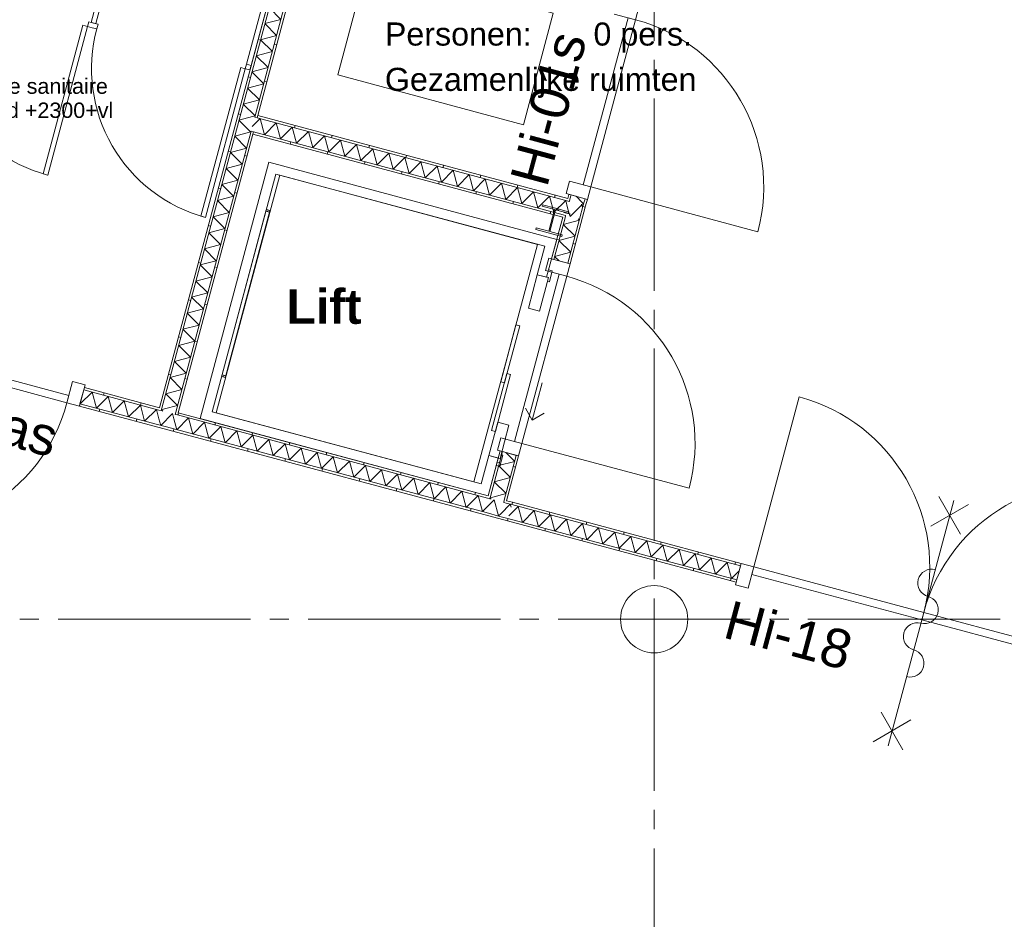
# Model space of a CAD drawing. Header units: millimetres. Extents: x 10 to 584, y 10 to 831.
# Tile 21 of 79: x 261 to 312, y 352 to 398. Entities that reach past the tile are written whole.
import ezdxf
from ezdxf.xclip import XClip

# ---------------------------------------------------------------- set-up
doc = ezdxf.new("R2010")
doc.units = ezdxf.units.MM
doc.header["$MEASUREMENT"] = 0
doc.header["$XCLIPFRAME"] = 0
doc.linetypes.add('B0204', pattern=[13, 10, -1, 1, -1])
doc.linetypes.add('B0702', pattern=[1.1737, 0.7812, -0.3925])
for name, color, linetype in [('22 NC Binnenwanden', 7, 'Continuous'), ('22 NC Binnenwanden Deuren', 7, 'Continuous'), ('22 NC Binnenwanden Deurlabels', 7, 'Continuous'), ('22 NC Binnenwanden Doorsnede-arcering', 7, 'Continuous'), ('22 NC Binnenwanden Laagscheidingslijnen', 7, 'Continuous'), ('23 Vloeren', 7, 'Continuous'), ('28 Draagconstructies', 7, 'Continuous'), ('28 Draagconstructies Doorsnede-arcering', 7, 'Continuous'), ('73 Keuken', 7, 'Continuous'), ('74 Sanitair', 7, 'Continuous'), ('A Stramien', 7, 'Continuous'), ('Info Algemeen', 7, 'Continuous'), ('Z Ruimtefuncties', 7, 'Continuous')]:
    doc.layers.add(name, color=color, linetype=linetype)
doc.styles.add('GENERATED_STYLE_1', font='txt')
doc.styles.add('GENERATED_STYLE_2', font='txt')
pattern_1 = [(75, (78, 259.1879), (-1.931852, 0.517638), [])]
pattern_2 = [(165, (78, 259.1879), (0.517638, 1.931852), [])]
pattern_3 = [(255, (78, 259.1879), (-1.931852, 0.517638), [])]
pattern_4 = [(165, (78, 259.1879), (0.517638, 1.931852), [])]
pattern_5 = [(165, (78, 259.1879), (0.517638, 1.931852), [])]
pattern_6 = [(255, (78, 259.1879), (-1.931852, 0.517638), [])]

# ---------------------------------------------------------------- blocks, each defined once
blk = doc.blocks.new('*X311')
at = {"layer": '22 NC Binnenwanden Doorsnede-arcering', "color": 7, "linetype": 'Continuous', "lineweight": 0}
for p, q in [((264.15, 378.385), (264.762, 378.998)), ((264.986, 378.161), (264.762, 378.998)), ((264.986, 378.161), (265.599, 378.773)), ((265.823, 377.937), (265.599, 378.773)), ((265.823, 377.937), (266.435, 378.549)), ((266.659, 377.713), (266.435, 378.549)), ((264.15, 378.385), (264.141, 378.418)), ((266.659, 377.713), (267.272, 378.325)), ((267.496, 377.489), (267.272, 378.325)), ((267.496, 377.489), (268.108, 378.101)), ((268.242, 377.602), (268.108, 378.101))]:
    blk.add_line(p, q, dxfattribs=at)
blk = doc.blocks.new('*X312')
at = {"layer": '22 NC Binnenwanden Doorsnede-arcering', "color": 7, "linetype": 'Continuous', "lineweight": 0}
for p, q in [((268.332, 377.264), (268.242, 377.602)), ((268.332, 377.264), (268.945, 377.877)), ((269.018, 377.602), (268.945, 377.877))]:
    blk.add_line(p, q, dxfattribs=at)
blk = doc.blocks.new('*X313')
at = {"layer": '22 NC Binnenwanden Doorsnede-arcering', "color": 7, "linetype": 'Continuous', "lineweight": 0}
for p, q in [((269.169, 377.04), (269.018, 377.602)), ((269.169, 377.04), (269.781, 377.653)), ((270.005, 376.816), (269.781, 377.653)), ((270.005, 376.816), (270.618, 377.429)), ((270.842, 376.592), (270.618, 377.429)), ((270.842, 376.592), (271.454, 377.204)), ((271.678, 376.368), (271.454, 377.204)), ((271.678, 376.368), (272.291, 376.98)), ((272.515, 376.144), (272.291, 376.98)), ((272.515, 376.144), (273.127, 376.756)), ((273.351, 375.92), (273.127, 376.756)), ((273.351, 375.92), (273.964, 376.532)), ((274.188, 375.695), (273.964, 376.532)), ((274.188, 375.695), (274.8, 376.308)), ((275.024, 375.471), (274.8, 376.308)), ((275.024, 375.471), (275.637, 376.084)), ((275.861, 375.247), (275.637, 376.084)), ((275.861, 375.247), (276.473, 375.86)), ((276.698, 375.023), (276.473, 375.86)), ((276.698, 375.023), (277.31, 375.635)), ((277.534, 374.799), (277.31, 375.635)), ((277.534, 374.799), (278.146, 375.411)), ((278.371, 374.575), (278.146, 375.411)), ((278.371, 374.575), (278.983, 375.187)), ((279.207, 374.351), (278.983, 375.187)), ((279.207, 374.351), (279.819, 374.963)), ((280.044, 374.126), (279.819, 374.963)), ((280.044, 374.126), (280.656, 374.739)), ((280.88, 373.902), (280.656, 374.739)), ((280.88, 373.902), (281.492, 374.515)), ((281.717, 373.678), (281.492, 374.515)), ((281.717, 373.678), (282.329, 374.291)), ((282.553, 373.454), (282.329, 374.291)), ((282.553, 373.454), (283.166, 374.066)), ((283.39, 373.23), (283.166, 374.066)), ((283.39, 373.23), (284.002, 373.842)), ((284.226, 373.006), (284.002, 373.842)), ((284.226, 373.006), (284.839, 373.618)), ((285.063, 372.782), (284.839, 373.618)), ((285.063, 372.782), (285.343, 373.062))]:
    blk.add_line(p, q, dxfattribs=at)
blk = doc.blocks.new('*X314')
at = {"layer": '22 NC Binnenwanden Doorsnede-arcering', "color": 7, "linetype": 'Continuous', "lineweight": 0}
for p, q in [((285.343, 373.062), (285.675, 373.394)), ((285.899, 372.557), (285.675, 373.394)), ((285.899, 372.557), (286.015, 372.673))]:
    blk.add_line(p, q, dxfattribs=at)
blk = doc.blocks.new('*X315')
at = {"layer": '22 NC Binnenwanden Doorsnede-arcering', "color": 7, "linetype": 'Continuous', "lineweight": 0}
for p in [(286.015, 372.673), (286.553, 373.014)]:
    blk.add_line(p, (286.512, 373.17), dxfattribs=at)
blk = doc.blocks.new('*X317')
at = {"layer": '22 NC Binnenwanden Doorsnede-arcering', "color": 7, "linetype": 'Continuous', "lineweight": 0}
for p in [(268.521, 378.12), (268.436, 378.013)]:
    blk.add_line(p, (268.37, 378.079), dxfattribs=at)
blk = doc.blocks.new('*X318')
at = {"layer": '22 NC Binnenwanden Doorsnede-arcering', "color": 7, "linetype": 'Continuous', "lineweight": 0}
for p, q in [((273.017, 392.524), (272.18, 392.3)), ((273.017, 392.524), (272.95, 392.591)), ((272.793, 391.688), (272.18, 392.3)), ((272.793, 391.688), (271.956, 391.464)), ((272.569, 390.851), (271.956, 391.464)), ((272.569, 390.851), (271.732, 390.627)), ((272.344, 390.015), (271.732, 390.627)), ((272.344, 390.015), (271.508, 389.791)), ((272.12, 389.178), (271.508, 389.791)), ((272.12, 389.178), (271.284, 388.954)), ((271.896, 388.342), (271.284, 388.954)), ((271.896, 388.342), (271.06, 388.118)), ((271.672, 387.505), (271.06, 388.118)), ((271.672, 387.505), (270.835, 387.281)), ((271.448, 386.669), (270.835, 387.281)), ((271.448, 386.669), (270.611, 386.445)), ((271.224, 385.832), (270.611, 386.445)), ((271.224, 385.832), (270.387, 385.608)), ((271, 384.996), (270.387, 385.608)), ((271, 384.996), (270.163, 384.772)), ((270.775, 384.159), (270.163, 384.772)), ((270.775, 384.159), (269.939, 383.935)), ((270.551, 383.323), (269.939, 383.935)), ((270.551, 383.323), (269.715, 383.099)), ((270.327, 382.486), (269.715, 383.099)), ((270.327, 382.486), (269.491, 382.262)), ((270.103, 381.65), (269.491, 382.262)), ((270.103, 381.65), (269.266, 381.426)), ((269.879, 380.813), (269.266, 381.426)), ((269.879, 380.813), (269.042, 380.589)), ((269.655, 379.977), (269.042, 380.589)), ((269.655, 379.977), (268.818, 379.753)), ((269.43, 379.14), (268.818, 379.753)), ((269.43, 379.14), (268.594, 378.916)), ((269.206, 378.304), (268.594, 378.916)), ((269.206, 378.304), (268.521, 378.12))]:
    blk.add_line(p, q, dxfattribs=at)
blk = doc.blocks.new('*X319')
at = {"layer": '22 NC Binnenwanden Doorsnede-arcering', "color": 7, "linetype": 'Continuous', "lineweight": 0}
for p in [(273.108, 393.325), (272.95, 392.591)]:
    blk.add_line(p, (272.404, 393.137), dxfattribs=at)
blk = doc.blocks.new('*X320')
at = {"layer": '22 NC Binnenwanden Doorsnede-arcering', "color": 7, "linetype": 'Continuous', "lineweight": 0}
for p, q in [((277.214, 409.955), (276.887, 409.867)), ((277.5, 409.255), (276.887, 409.867)), ((277.5, 409.255), (276.663, 409.031)), ((277.276, 408.418), (276.663, 409.031)), ((277.276, 408.418), (276.439, 408.194)), ((277.051, 407.582), (276.439, 408.194)), ((277.051, 407.582), (276.215, 407.358)), ((276.827, 406.745), (276.215, 407.358)), ((276.827, 406.745), (275.991, 406.521)), ((276.603, 405.909), (275.991, 406.521)), ((276.603, 405.909), (275.767, 405.685)), ((276.379, 405.072), (275.767, 405.685)), ((276.379, 405.072), (275.542, 404.848)), ((276.155, 404.236), (275.542, 404.848)), ((276.155, 404.236), (275.318, 404.012)), ((275.931, 403.399), (275.318, 404.012)), ((275.931, 403.399), (275.094, 403.175)), ((275.707, 402.563), (275.094, 403.175)), ((275.707, 402.563), (274.87, 402.338)), ((275.482, 401.726), (274.87, 402.338)), ((275.482, 401.726), (274.646, 401.502)), ((275.258, 400.89), (274.646, 401.502)), ((275.258, 400.89), (274.422, 400.665)), ((275.034, 400.053), (274.422, 400.665)), ((275.034, 400.053), (274.198, 399.829)), ((274.81, 399.217), (274.198, 399.829)), ((274.81, 399.217), (273.973, 398.992)), ((274.586, 398.38), (273.973, 398.992)), ((274.586, 398.38), (273.749, 398.156)), ((274.362, 397.544), (273.749, 398.156)), ((274.362, 397.544), (273.525, 397.319)), ((274.138, 396.707), (273.525, 397.319)), ((274.138, 396.707), (273.301, 396.483)), ((273.913, 395.87), (273.301, 396.483)), ((273.913, 395.87), (273.077, 395.646)), ((273.689, 395.034), (273.077, 395.646)), ((273.689, 395.034), (272.853, 394.81)), ((273.465, 394.197), (272.853, 394.81)), ((273.465, 394.197), (272.629, 393.973)), ((273.241, 393.361), (272.629, 393.973)), ((273.241, 393.361), (273.108, 393.325))]:
    blk.add_line(p, q, dxfattribs=at)
blk = doc.blocks.new('*X329')
at = {"layer": '22 NC Binnenwanden Doorsnede-arcering', "color": 7, "linetype": 'Continuous', "lineweight": 0}
for p, q in [((289.577, 388.29), (289.622, 388.124)), ((290.076, 388.578), (289.622, 388.124)), ((290.25, 388.679), (290.277, 388.578))]:
    blk.add_line(p, q, dxfattribs=at)
blk = doc.blocks.new('*X330')
at = {"layer": '22 NC Binnenwanden Doorsnede-arcering', "color": 7, "linetype": 'Continuous', "lineweight": 0}
blk.add_line((273.27, 392.985), (273.093, 392.808), dxfattribs=at)
blk = doc.blocks.new('*X331')
at = {"layer": '22 NC Binnenwanden Doorsnede-arcering', "color": 7, "linetype": 'Continuous', "lineweight": 0}
for p, q in [((290.234, 388.736), (290.076, 388.578)), ((290.234, 388.736), (290.25, 388.679)), ((289.5, 388.578), (289.577, 388.29))]:
    blk.add_line(p, q, dxfattribs=at)
blk = doc.blocks.new('*X332')
at = {"layer": '22 NC Binnenwanden Doorsnede-arcering', "color": 7, "linetype": 'Continuous', "lineweight": 0}
for p, q in [((273.504, 393.219), (273.27, 392.985)), ((273.504, 393.219), (273.728, 392.383)), ((274.341, 392.995), (273.728, 392.383)), ((274.341, 392.995), (274.565, 392.159)), ((275.177, 392.771), (274.565, 392.159)), ((275.177, 392.771), (275.401, 391.935)), ((276.014, 392.547), (275.401, 391.935)), ((276.014, 392.547), (276.238, 391.71)), ((276.85, 392.323), (276.238, 391.71)), ((276.85, 392.323), (277.074, 391.486)), ((277.687, 392.099), (277.074, 391.486)), ((277.687, 392.099), (277.911, 391.262)), ((278.523, 391.875), (277.911, 391.262)), ((278.523, 391.875), (278.747, 391.038)), ((279.36, 391.65), (278.747, 391.038)), ((279.36, 391.65), (279.584, 390.814)), ((280.196, 391.426), (279.584, 390.814)), ((280.196, 391.426), (280.42, 390.59)), ((281.033, 391.202), (280.42, 390.59)), ((281.033, 391.202), (281.257, 390.366)), ((281.869, 390.978), (281.257, 390.366)), ((281.869, 390.978), (282.093, 390.141)), ((282.706, 390.754), (282.093, 390.141)), ((282.706, 390.754), (282.93, 389.917)), ((283.542, 390.53), (282.93, 389.917)), ((283.542, 390.53), (283.766, 389.693)), ((284.379, 390.305), (283.766, 389.693)), ((284.379, 390.305), (284.603, 389.469)), ((285.215, 390.081), (284.603, 389.469)), ((285.215, 390.081), (285.439, 389.245)), ((286.052, 389.857), (285.439, 389.245)), ((286.052, 389.857), (286.276, 389.021)), ((286.888, 389.633), (286.276, 389.021)), ((286.888, 389.633), (287.112, 388.797)), ((287.725, 389.409), (287.112, 388.797)), ((287.725, 389.409), (287.949, 388.572)), ((288.561, 389.185), (287.949, 388.572)), ((288.561, 389.185), (288.785, 388.348)), ((289.398, 388.961), (288.785, 388.348)), ((289.398, 388.961), (289.5, 388.578))]:
    blk.add_line(p, q, dxfattribs=at)
blk = doc.blocks.new('*X337')
at = {"layer": '22 NC Binnenwanden Doorsnede-arcering', "color": 7, "linetype": 'Continuous', "lineweight": 0}
for p in [(285.611, 373.541), (285.527, 373.434)]:
    blk.add_line(p, (285.46, 373.5), dxfattribs=at)
blk = doc.blocks.new('*X338')
at = {"layer": '22 NC Binnenwanden Doorsnede-arcering', "color": 7, "linetype": 'Continuous', "lineweight": 0}
for p, q in [((286.745, 375.397), (286.287, 375.856)), ((286.745, 375.397), (285.908, 375.173)), ((286.521, 374.561), (285.908, 375.173)), ((286.521, 374.561), (285.684, 374.337)), ((286.297, 373.724), (285.684, 374.337)), ((286.297, 373.724), (285.611, 373.541))]:
    blk.add_line(p, q, dxfattribs=at)
blk = doc.blocks.new('*X339')
at = {"layer": '22 NC Binnenwanden Doorsnede-arcering', "color": 7, "linetype": 'Continuous', "lineweight": 0}
for p, q in [((290.107, 387.945), (289.271, 387.721)), ((289.883, 387.109), (289.271, 387.721)), ((290.107, 387.945), (290.04, 388.012)), ((289.883, 387.109), (289.046, 386.884)), ((289.659, 386.272), (289.046, 386.884)), ((289.659, 386.272), (288.822, 386.048)), ((289.05, 385.82), (288.822, 386.048))]:
    blk.add_line(p, q, dxfattribs=at)
blk = doc.blocks.new('*X349')
at = {"layer": '22 NC Binnenwanden Doorsnede-arcering', "color": 7, "linetype": 'Continuous', "lineweight": 0}
for q in [(290.199, 388.746), (290.252, 388.861)]:
    blk.add_line((290.331, 388.782), q, dxfattribs=at)
blk = doc.blocks.new('*X350')
at = {"layer": '22 NC Binnenwanden Doorsnede-arcering', "color": 7, "linetype": 'Continuous', "lineweight": 0}
blk.add_line((290.252, 388.861), (289.934, 389.179), dxfattribs=at)
blk = doc.blocks.new('*X401')
at = {"layer": '22 NC Binnenwanden Doorsnede-arcering', "color": 7, "linetype": 'Continuous', "lineweight": 0}
for p, q in [((286.93, 373.058), (286.432, 372.56)), ((286.93, 373.058), (287.154, 372.221)), ((287.766, 372.834), (287.154, 372.221)), ((287.766, 372.834), (287.99, 371.997)), ((288.603, 372.609), (287.99, 371.997)), ((288.603, 372.609), (288.827, 371.773)), ((289.439, 372.385), (288.827, 371.773)), ((289.439, 372.385), (289.664, 371.549)), ((290.276, 372.161), (289.664, 371.549)), ((290.276, 372.161), (290.5, 371.325)), ((291.112, 371.937), (290.5, 371.325)), ((291.112, 371.937), (291.337, 371.101)), ((291.949, 371.713), (291.337, 371.101)), ((291.949, 371.713), (292.173, 370.876)), ((292.785, 371.489), (292.173, 370.876)), ((292.785, 371.489), (293.01, 370.652)), ((293.622, 371.265), (293.01, 370.652)), ((293.622, 371.265), (293.846, 370.428)), ((294.458, 371.04), (293.846, 370.428)), ((294.458, 371.04), (294.683, 370.204)), ((295.295, 370.816), (294.683, 370.204)), ((295.295, 370.816), (295.519, 369.98)), ((296.132, 370.592), (295.519, 369.98)), ((296.132, 370.592), (296.356, 369.756)), ((296.968, 370.368), (296.356, 369.756)), ((296.968, 370.368), (297.192, 369.532)), ((297.805, 370.144), (297.192, 369.532)), ((297.805, 370.144), (298.029, 369.307)), ((298.429, 369.708), (298.029, 369.307))]:
    blk.add_line(p, q, dxfattribs=at)
blk = doc.blocks.new('Drawing_2_2', base_point=(78, 259.188))
at = {"layer": '22 NC Binnenwanden Doorsnede-arcering', "linetype": 'Continuous', "lineweight": 0, "true_color": 0x000000}
h = blk.add_hatch(dxfattribs=at)
h.set_pattern_fill('930_Lijnen_vert_200_0002', color=18, style=0, pattern_type=2)
h.set_pattern_definition(pattern_2)
h.paths.add_polyline_path([(268.39, 378.155), (276.931, 410.03), (276.81, 410.063), (268.269, 378.187)])
h = blk.add_hatch(dxfattribs=at)
h.set_pattern_fill('930_Lijnen_vert_200_0002', color=18, style=0, pattern_type=2)
h.set_pattern_definition(pattern_2)
h.paths.add_polyline_path([(273.376, 393.383), (277.776, 409.804), (277.655, 409.836), (273.256, 393.415)])
h = blk.add_hatch(dxfattribs=at)
h.set_pattern_fill('930_Lijnen_vert_200_0002', color=18, style=0, pattern_type=2)
h.set_pattern_definition(pattern_2)
h.paths.add_polyline_path([(273.256, 393.415), (273.223, 393.295), (273.344, 393.262), (273.376, 393.383)])
h = blk.add_hatch(dxfattribs=at)
h.set_pattern_fill('930_Lijnen_vert_200_0002', color=18, style=0, pattern_type=2)
h.set_pattern_definition(pattern_3)
h.paths.add_polyline_path([(289.501, 389.062), (273.376, 393.383), (273.344, 393.262), (289.468, 388.942)])
h = blk.add_hatch(dxfattribs=at)
h.set_pattern_fill('930_Lijnen_vert_200_0002', color=18, style=0, pattern_type=2)
h.set_pattern_definition(pattern_2)
h.paths.add_polyline_path([(272.997, 392.449), (269.114, 377.961), (269.235, 377.928), (273.117, 392.417)])
h = blk.add_hatch(dxfattribs=at)
h.set_pattern_fill('930_Lijnen_vert_200_0002', color=18, style=0, pattern_type=2)
h.set_pattern_definition(pattern_2)
h.paths.add_polyline_path([(273.029, 392.57), (272.997, 392.449), (273.117, 392.417), (273.15, 392.538)])
h = blk.add_hatch(dxfattribs=at)
h.set_pattern_fill('930_Lijnen_vert_200_0002', color=18, style=0, pattern_type=2)
h.set_pattern_definition(pattern_3)
h.paths.add_polyline_path([(273.15, 392.538), (273.117, 392.417), (289.242, 388.097), (289.274, 388.217)])
h = blk.add_hatch(dxfattribs=at)
h.set_pattern_fill('930_Lijnen_vert_200_0002', color=18, style=0, pattern_type=2)
h.set_pattern_definition(pattern_5)
h.paths.add_polyline_path([(289.559, 389.28), (289.501, 389.062), (289.621, 389.03), (289.68, 389.247)])
h = blk.add_hatch(dxfattribs=at)
h.set_pattern_fill('930_Lijnen_vert_200_0002', color=18, style=0, pattern_type=2)
h.set_pattern_definition(pattern_3)
h.paths.add_polyline_path([(289.468, 388.942), (289.589, 388.909), (289.621, 389.03), (289.501, 389.062)])
h = blk.add_hatch(dxfattribs=at)
h.set_pattern_fill('930_Lijnen_vert_200_0002', color=18, style=0, pattern_type=2)
h.set_pattern_definition(pattern_3)
h.paths.add_polyline_path([(290.346, 388.836), (290.313, 388.715), (290.467, 388.804)])
h = blk.add_hatch(dxfattribs=at)
h.set_pattern_fill('930_Lijnen_vert_200_0002', color=18, style=0, pattern_type=2)
h.set_pattern_definition(pattern_3)
h.paths.add_polyline_path([(290.313, 388.715), (290.434, 388.683), (290.467, 388.804)])
h = blk.add_hatch(dxfattribs=at)
h.set_pattern_fill('930_Lijnen_vert_200_0002', color=18, style=0, pattern_type=2)
h.set_pattern_definition(pattern_5)
h.paths.add_polyline_path([(290.346, 388.836), (290.467, 388.804), (290.525, 389.021), (290.404, 389.053)])
h = blk.add_hatch(dxfattribs=at)
h.set_pattern_fill('930_Lijnen_vert_200_0002', color=18, style=0, pattern_type=2)
h.set_pattern_definition(pattern_3)
h.paths.add_polyline_path([(289.274, 388.217), (289.242, 388.097), (289.395, 388.185)])
h = blk.add_hatch(dxfattribs=at)
h.set_pattern_fill('930_Lijnen_vert_200_0002', color=18, style=0, pattern_type=2)
h.set_pattern_definition(pattern_4)
h.paths.add_polyline_path([(290.313, 388.715), (289.505, 385.698), (289.626, 385.666), (290.434, 388.683)])
h = blk.add_hatch(dxfattribs=at)
h.set_pattern_fill('930_Lijnen_vert_200_0002', color=18, style=0, pattern_type=2)
h.set_pattern_definition(pattern_4)
h.paths.add_polyline_path([(288.66, 385.925), (288.781, 385.892), (289.363, 388.064), (289.242, 388.097)])
h = blk.add_hatch(dxfattribs=at)
h.set_pattern_fill('930_Lijnen_vert_200_0002', color=18, style=0, pattern_type=2)
h.set_pattern_definition(pattern_3)
h.paths.add_polyline_path([(289.242, 388.097), (289.363, 388.064), (289.395, 388.185)])
h = blk.add_hatch(dxfattribs=at)
h.set_pattern_fill('930_Lijnen_vert_200_0002', color=18, style=0, pattern_type=2)
h.set_pattern_definition(pattern_1)
h.paths.add_polyline_path([(264.328, 379.114), (268.237, 378.066), (268.269, 378.187), (264.36, 379.235)])
h = blk.add_hatch(dxfattribs=at)
h.set_pattern_fill('930_Lijnen_vert_200_0002', color=18, style=0, pattern_type=2)
h.set_pattern_definition(pattern_1)
h.paths.add_polyline_path([(264.133, 378.39), (264.101, 378.269), (286.363, 372.304), (286.395, 372.424)])
h = blk.add_hatch(dxfattribs=at)
h.set_pattern_fill('930_Lijnen_vert_200_0002', color=18, style=0, pattern_type=2)
h.set_pattern_definition(pattern_1)
h.paths.add_polyline_path([(268.39, 378.155), (268.269, 378.187), (268.237, 378.066), (268.358, 378.034)])
h = blk.add_hatch(dxfattribs=at)
h.set_pattern_fill('930_Lijnen_vert_200_0002', color=18, style=0, pattern_type=2)
h.set_pattern_definition(pattern_1)
h.paths.add_polyline_path([(269.235, 377.928), (269.114, 377.961), (269.082, 377.84), (269.203, 377.808)])
h = blk.add_hatch(dxfattribs=at)
h.set_pattern_fill('930_Lijnen_vert_200_0002', color=18, style=0, pattern_type=2)
h.set_pattern_definition(pattern_1)
h.paths.add_polyline_path([(285.36, 373.608), (269.235, 377.928), (269.203, 377.808), (285.327, 373.487)])
h = blk.add_hatch(dxfattribs=at)
h.set_pattern_fill('930_Lijnen_vert_200_0002', color=18, style=0, pattern_type=2)
h.set_pattern_definition(pattern_4)
h.paths.add_polyline_path([(285.36, 373.608), (285.48, 373.576), (286.104, 375.905), (285.984, 375.937)])
h = blk.add_hatch(dxfattribs=at)
h.set_pattern_fill('930_Lijnen_vert_200_0002', color=18, style=0, pattern_type=2)
h.set_pattern_definition(pattern_4)
h.paths.add_polyline_path([(286.829, 375.71), (286.205, 373.381), (286.326, 373.349), (286.95, 375.678)])
h = blk.add_hatch(dxfattribs=at)
h.set_pattern_fill('930_Lijnen_vert_200_0002', color=18, style=0, pattern_type=2)
h.set_pattern_definition(pattern_1)
h.paths.add_polyline_path([(285.48, 373.576), (285.36, 373.608), (285.327, 373.487), (285.448, 373.455)])
h = blk.add_hatch(dxfattribs=at)
h.set_pattern_fill('930_Lijnen_vert_200_0002', color=18, style=0, pattern_type=2)
h.set_pattern_definition(pattern_1)
h.paths.add_polyline_path([(286.326, 373.349), (286.205, 373.381), (286.172, 373.261), (286.293, 373.228)])
h = blk.add_hatch(dxfattribs=at)
h.set_pattern_fill('930_Lijnen_vert_200_0002', color=18, style=0, pattern_type=2)
h.set_pattern_definition(pattern_1)
h.paths.add_polyline_path([(286.293, 373.228), (286.59, 373.149), (286.622, 373.27), (286.326, 373.349)])
h = blk.add_hatch(dxfattribs=at)
h.set_pattern_fill('930_Lijnen_vert_200_0002', color=18, style=0, pattern_type=2)
h.set_pattern_definition(pattern_6)
h.paths.add_polyline_path([(286.622, 373.27), (286.59, 373.149), (298.496, 369.959), (298.528, 370.079)])
h = blk.add_hatch(dxfattribs=at)
h.set_pattern_fill('930_Lijnen_vert_200_0002', color=18, style=0, pattern_type=2)
h.set_pattern_definition(pattern_6)
h.paths.add_polyline_path([(286.395, 372.424), (286.363, 372.304), (298.27, 369.113), (298.302, 369.234)])
at = {"layer": '28 Draagconstructies Doorsnede-arcering', "linetype": 'Continuous', "lineweight": 0, "true_color": 0x000000}
h = blk.add_hatch(dxfattribs=at)
h.set_pattern_fill('515_Staal_0002', color=18, style=0, pattern_type=2)
h.set_pattern_definition([(300, (287.8446, 387.4564), (1.9486, 1.125), []), (300, (287.195, 387.0814), (1.9486, 1.125), [])])
h.paths.add_polyline_path([(288.865, 388.56), (288.189, 388.741), (288.167, 388.659), (288.816, 388.485), (288.516, 387.364), (287.867, 387.538), (287.845, 387.456), (289.197, 387.094), (289.219, 387.176), (288.569, 387.35), (288.87, 388.471), (289.519, 388.297), (289.541, 388.379)])
at = {"layer": '22 NC Binnenwanden', "color": 253, "linetype": 'Continuous', "lineweight": 0, "true_color": 0x99a3a6}
for p, q in [((273.959, 390.949), (270.388, 377.62)), ((288.931, 386.938), (273.959, 390.949)), ((271, 377.973), (274.313, 390.337)), ((274.313, 390.337), (288.319, 386.584)), ((288.405, 384.974), (288.931, 386.938)), ((288.319, 386.584), (287.922, 385.104)), ((287.922, 385.104), (288.405, 384.974)), ((285.006, 374.22), (271, 377.973)), ((270.388, 377.62), (285.36, 373.608)), ((285.403, 375.701), (285.006, 374.22)), ((285.36, 373.608), (285.886, 375.571)), ((285.886, 375.571), (285.403, 375.701))]:
    blk.add_line(p, q, dxfattribs=at)
at = {"layer": '22 NC Binnenwanden', "color": 1, "linetype": 'Continuous', "lineweight": 0}
for p, q in [((289.68, 389.247), (289.559, 389.28)), ((290.404, 389.053), (289.68, 389.247)), ((290.525, 389.021), (290.404, 389.053)), ((271.51, 379.838), (273.822, 388.467)), ((271.703, 379.786), (274.015, 388.415)), ((273.998, 388.351), (273.805, 388.403)), ((274.024, 388.447), (273.831, 388.499)), ((273.927, 388.473), (273.91, 388.409)), ((288.781, 385.892), (288.66, 385.925)), ((289.505, 385.698), (288.781, 385.892)), ((289.626, 385.666), (289.505, 385.698)), ((271.695, 379.754), (271.502, 379.806)), ((271.721, 379.851), (271.527, 379.902)), ((271.598, 379.78), (271.615, 379.844)), ((264.133, 378.39), (264.328, 379.114)), ((264.328, 379.114), (264.36, 379.235)), ((288.175, 379.479), (287.658, 377.547)), ((264.101, 378.269), (264.133, 378.39)), ((287.658, 377.547), (287.304, 378.16)), ((287.658, 377.547), (288.27, 377.901)), ((286.104, 375.905), (285.984, 375.937)), ((286.829, 375.71), (286.104, 375.905)), ((286.95, 375.678), (286.829, 375.71)), ((298.496, 369.959), (298.302, 369.234)), ((298.528, 370.079), (298.496, 369.959)), ((298.302, 369.234), (298.27, 369.113))]:
    blk.add_line(p, q, dxfattribs=at)
at = {"layer": '22 NC Binnenwanden', "color": 1, "linetype": 'Continuous', "lineweight": 0, "flags": 128}
for points in [[(276.81, 410.063), (268.269, 378.187)], [(273.376, 393.383), (277.776, 409.804)], [(289.501, 389.062), (273.376, 393.383)], [(269.235, 377.928), (273.117, 392.417)], [(273.117, 392.417), (289.242, 388.097)], [(289.559, 389.28), (289.501, 389.062)], [(290.467, 388.804), (290.434, 388.683)], [(290.467, 388.804), (290.525, 389.021)], [(289.626, 385.666), (290.434, 388.683)], [(289.242, 388.097), (288.66, 385.925)], [(268.269, 378.187), (264.36, 379.235)], [(264.101, 378.269), (286.363, 372.304)], [(285.36, 373.608), (269.235, 377.928)], [(285.984, 375.937), (285.36, 373.608)], [(286.326, 373.349), (286.95, 375.678)], [(286.622, 373.27), (286.326, 373.349)], [(298.528, 370.079), (286.622, 373.27)], [(286.363, 372.304), (298.27, 369.113)]]:
    blk.add_lwpolyline(points, dxfattribs=at)
for points in [[(284.622, 374.333), (287.93, 386.678), (274.523, 390.27), (271.215, 377.926)], [(288.502, 384.949), (288.405, 384.974), (288.509, 385.361), (288.702, 385.309), (288.547, 384.729), (288.45, 384.755)], [(287.922, 385.104), (287.456, 383.365), (288.036, 383.21), (288.502, 384.949)], [(286.21, 379.488), (287.004, 382.451), (286.811, 382.503), (286.017, 379.54)], [(285.739, 376.956), (286.533, 379.919), (286.34, 379.971), (285.546, 377.008)], [(285.403, 375.701), (285.982, 375.545), (286.448, 377.284), (285.869, 377.439)], [(285.982, 375.545), (285.886, 375.571), (285.782, 375.185), (285.975, 375.133), (286.131, 375.713), (286.034, 375.738)]]:
    blk.add_lwpolyline(points, close=True, dxfattribs=at)
at = {"layer": '22 NC Binnenwanden Deuren', "color": 1, "linetype": 'Continuous', "lineweight": 0}
for p, q in [((293.028, 398.361), (293.201, 399.009)), ((290.312, 389.772), (292.641, 398.465)), ((291.926, 398.656), (293.028, 398.361)), ((292.641, 398.465), (293.028, 398.361)), ((293.028, 398.361), (290.698, 389.668)), ((289.597, 389.963), (289.424, 389.316)), ((290.698, 389.668), (289.597, 389.963)), ((290.698, 389.668), (290.312, 389.772)), ((289.424, 389.316), (290.525, 389.021)), ((289.68, 389.247), (289.559, 389.28)), ((289.68, 389.247), (289.559, 389.28)), ((290.404, 389.053), (289.68, 389.247)), ((290.404, 389.053), (289.68, 389.247)), ((290.525, 389.021), (290.698, 389.668)), ((290.698, 389.668), (299.392, 387.339)), ((290.525, 389.021), (290.404, 389.053)), ((290.525, 389.021), (290.404, 389.053)), ((288.525, 385.961), (288.351, 385.314)), ((289.626, 385.666), (288.525, 385.961)), ((288.781, 385.892), (288.66, 385.925)), ((288.781, 385.892), (288.66, 385.925)), ((289.505, 385.698), (288.781, 385.892)), ((289.505, 385.698), (288.781, 385.892)), ((289.452, 385.019), (289.626, 385.666)), ((289.626, 385.666), (289.505, 385.698)), ((289.626, 385.666), (289.505, 385.698)), ((288.351, 385.314), (289.452, 385.019)), ((286.737, 376.429), (289.066, 385.122)), ((289.452, 385.019), (287.123, 376.325)), ((289.066, 385.122), (289.452, 385.019)), ((254.864, 381.158), (263.557, 378.829)), ((263.454, 378.442), (254.761, 380.772)), ((263.749, 379.543), (263.454, 378.442)), ((264.396, 379.37), (263.749, 379.543)), ((264.101, 378.269), (264.396, 379.37)), ((264.133, 378.39), (264.328, 379.114)), ((264.133, 378.39), (264.328, 379.114)), ((264.328, 379.114), (264.36, 379.235)), ((264.328, 379.114), (264.36, 379.235)), ((263.557, 378.829), (263.454, 378.442)), ((299.176, 369.906), (301.545, 378.749)), ((263.454, 378.442), (264.101, 378.269)), ((264.101, 378.269), (264.133, 378.39)), ((264.101, 378.269), (264.133, 378.39)), ((286.022, 376.62), (285.848, 375.973)), ((287.123, 376.325), (286.022, 376.62)), ((285.848, 375.973), (286.95, 375.678)), ((286.104, 375.905), (285.984, 375.937)), ((286.104, 375.905), (285.984, 375.937)), ((287.123, 376.325), (286.737, 376.429)), ((286.95, 375.678), (287.123, 376.325)), ((287.123, 376.325), (295.816, 373.996)), ((286.829, 375.71), (286.104, 375.905)), ((286.829, 375.71), (286.104, 375.905)), ((286.95, 375.678), (286.829, 375.71)), ((286.95, 375.678), (286.829, 375.71)), ((309.938, 371.608), (308.807, 373.568)), ((306.163, 360.611), (309.579, 373.361)), ((308.393, 372.023), (310.352, 373.154)), ((298.233, 368.978), (298.528, 370.079)), ((298.496, 369.959), (298.302, 369.234)), ((298.496, 369.959), (298.302, 369.234)), ((298.528, 370.079), (298.496, 369.959)), ((298.528, 370.079), (298.496, 369.959)), ((298.528, 370.079), (299.176, 369.906)), ((299.176, 369.906), (298.881, 368.805)), ((299.176, 369.906), (299.072, 369.52)), ((308.019, 367.536), (299.176, 369.906)), ((299.072, 369.52), (307.915, 367.15)), ((298.881, 368.805), (298.233, 368.978)), ((298.302, 369.234), (298.27, 369.113)), ((298.302, 369.234), (298.27, 369.113)), ((307.915, 367.15), (308.019, 367.536)), ((307.915, 367.15), (308.019, 367.536)), ((308.019, 367.536), (316.862, 365.167)), ((316.758, 364.781), (307.915, 367.15)), ((305.804, 362.363), (306.936, 360.404)), ((307.35, 361.949), (305.39, 360.818))]:
    blk.add_line(p, q, dxfattribs=at)
for centre, radius, start, end in [((290.698, 389.668), 9, 345, 75), ((287.123, 376.325), 9, 345, 75), ((299.176, 369.906), 9.155, 345, 75), ((254.761, 380.772), 9, 255, 345), ((316.862, 365.167), 9.155, 75, 165), ((308.43, 369.072), 0.72, 75, 255), ((308.058, 367.681), 0.72, 255, 75), ((307.685, 366.29), 0.72, 75, 255), ((307.312, 364.899), 0.72, 255, 75)]:
    blk.add_arc(centre, radius, start, end, dxfattribs=at)
at = {"layer": '22 NC Binnenwanden Laagscheidingslijnen', "color": 9, "linetype": 'Continuous', "lineweight": 0}
for p, q in [((268.39, 378.155), (276.931, 410.03)), ((273.223, 393.295), (277.655, 409.836)), ((273.344, 393.262), (273.223, 393.295)), ((273.344, 393.262), (273.223, 393.295)), ((289.589, 388.909), (273.344, 393.262)), ((269.114, 377.961), (273.029, 392.57)), ((273.029, 392.57), (273.15, 392.538)), ((273.029, 392.57), (273.15, 392.538)), ((289.274, 388.217), (273.15, 392.538)), ((289.621, 389.03), (289.68, 389.247)), ((289.621, 389.03), (289.589, 388.909)), ((289.621, 389.03), (289.589, 388.909)), ((290.313, 388.715), (290.346, 388.836)), ((290.313, 388.715), (290.346, 388.836)), ((290.346, 388.836), (290.404, 389.053)), ((289.395, 388.185), (289.274, 388.217)), ((290.119, 387.991), (290.313, 388.715)), ((290.119, 387.991), (290.313, 388.715)), ((288.781, 385.892), (289.363, 388.064)), ((289.363, 388.064), (289.395, 388.185)), ((289.363, 388.064), (289.395, 388.185)), ((289.505, 385.698), (290.119, 387.991)), ((264.328, 379.114), (268.237, 378.066)), ((264.133, 378.39), (268.164, 377.31)), ((268.237, 378.066), (268.358, 378.034)), ((268.39, 378.155), (268.358, 378.034)), ((268.39, 378.155), (268.358, 378.034)), ((269.082, 377.84), (269.114, 377.961)), ((269.082, 377.84), (269.114, 377.961)), ((269.082, 377.84), (269.203, 377.808)), ((269.203, 377.808), (285.327, 373.487)), ((268.164, 377.31), (268.888, 377.116)), ((268.888, 377.116), (285.254, 372.73)), ((285.48, 373.576), (286.104, 375.905)), ((286.205, 373.381), (286.829, 375.71)), ((285.327, 373.487), (285.448, 373.455)), ((285.48, 373.576), (285.448, 373.455)), ((285.48, 373.576), (285.448, 373.455)), ((286.172, 373.261), (286.205, 373.381)), ((286.172, 373.261), (286.205, 373.381)), ((286.172, 373.261), (286.293, 373.228)), ((286.293, 373.228), (286.59, 373.149)), ((298.496, 369.959), (286.59, 373.149)), ((285.254, 372.73), (285.978, 372.536)), ((285.978, 372.536), (286.395, 372.424)), ((298.302, 369.234), (286.395, 372.424))]:
    blk.add_line(p, q, dxfattribs=at)
at = {"layer": '23 Vloeren', "color": 1, "linetype": 'Continuous', "lineweight": 0, "flags": 128}
blk.add_lwpolyline([(279.092, 401.286), (288.751, 398.698), (287.198, 392.902), (277.539, 395.49)], close=True, dxfattribs=at)
at = {"layer": '28 Draagconstructies', "color": 9, "linetype": 'Continuous', "lineweight": 0, "flags": 128}
blk.add_lwpolyline([(288.865, 388.56), (288.189, 388.741), (288.167, 388.659), (288.816, 388.485), (288.516, 387.364), (287.867, 387.538), (287.845, 387.456), (289.197, 387.094), (289.219, 387.176), (288.569, 387.35), (288.87, 388.471), (289.519, 388.297), (289.541, 388.379)], close=True, dxfattribs=at)
at = {"layer": '28 Draagconstructies', "color": 3, "linetype": 'Continuous', "lineweight": 0, "flags": 128}
blk.add_lwpolyline([(292.25, 367.188, 0.414214), (294, 365.438, 0.414214), (295.75, 367.188, 0.414214), (294, 368.938, 0.414214)], format="xyb", close=True, dxfattribs=at)
at = {"layer": '73 Keuken', "color": 9, "linetype": 'B0702', "lineweight": 0}
blk.add_line((289.307, 388.338), (289.645, 388.247), dxfattribs=at)
at = {"layer": '74 Sanitair', "color": 1, "linetype": 'Continuous', "lineweight": 0}
for p, q in [((264.522, 398.011), (264.587, 398.253)), ((264.764, 397.947), (264.522, 398.011)), ((264.587, 398.253), (264.829, 398.188)), ((264.829, 398.188), (265.07, 398.123)), ((265.07, 398.123), (265.005, 397.882)), ((265.005, 397.882), (264.764, 397.947))]:
    blk.add_line(p, q, dxfattribs=at)
at = {"layer": '74 Sanitair', "color": 1, "linetype": 'Continuous', "lineweight": 0, "flags": 128}
for points in [[(267.749, 409.57), (267.991, 409.505), (264.949, 398.156), (264.708, 398.22)], [(275.839, 407.402), (276.08, 407.338), (273.039, 395.988), (272.798, 396.053)], [(272.733, 395.811), (272.798, 396.053), (273.039, 395.988), (272.974, 395.747)]]:
    blk.add_lwpolyline(points, close=True, dxfattribs=at)
at = {"layer": '74 Sanitair', "color": 2, "linetype": 'Continuous', "lineweight": 0, "flags": 128}
for points in [[(264.522, 398.011), (262.452, 390.284), (262.21, 390.349), (264.281, 398.076)], [(272.733, 395.811), (270.662, 388.084), (270.421, 388.149), (272.491, 395.876)]]:
    blk.add_lwpolyline(points, close=True, dxfattribs=at)
at = {"layer": '74 Sanitair', "color": 2, "linetype": 'Continuous', "lineweight": 0}
for centre in [(264.522, 398.011), (272.733, 395.811)]:
    blk.add_arc(centre, 8, 165, 255, dxfattribs=at)
at = {"layer": 'A Stramien', "color": 9, "linetype": 'B0204', "lineweight": 0}
for p, q in [((294, 784.271), (294, 233.204)), ((68, 367.188), (520.556, 367.188))]:
    blk.add_line(p, q, dxfattribs=at)
at = {"layer": '73 Keuken', "color": 4, "linetype": 'Continuous', "lineweight": 0}
for name in ['*X320', '*X319', '*X330', '*X332', '*X318', '*X331', '*X350', '*X349', '*X329', '*X339', '*X311', '*X317', '*X312', '*X313', '*X338', '*X314', '*X337', '*X315', '*X401']:
    blk.add_blockref(name, (0, 0), dxfattribs=at)
at = {"layer": '22 NC Binnenwanden Deurlabels', "color": 2, "linetype": 'Continuous', "lineweight": 0, "char_height": 2, "style": 'GENERATED_STYLE_1'}
for s, insert, attachment_point, rotation in [('\\A1;{\\pql;\\fArial|b0|i0|c0|p38;Hi-01s}', (288.445, 389.578), 7, 75), ('\\A1;{\\pql;\\fArial|b0|i0|c0|p38;Hi-01as}', (253.866, 380.02), 1, 345), ('\\A1;{\\pql;\\fArial|b0|i0|c0|p38;Hi-18}', (298.022, 368.189), 1, 345)]:
    blk.add_mtext(s, dxfattribs=dict(at, insert=insert, attachment_point=attachment_point, rotation=rotation))
at = {"layer": 'Info Algemeen', "color": 2, "linetype": 'Continuous', "lineweight": 0, "insert": (262.074, 393.242), "char_height": 0.8, "width": 7.78404, "attachment_point": 8, "line_spacing_factor": 0.94068, "style": 'GENERATED_STYLE_1'}
blk.add_mtext('\\A1;{\\pqc;\\fArial|b0|i0|c0|p38;hoge\\fArial|b0|i0|c0|p38; sanitaire wand +\\fArial|b0|i0|c0|p38;23\\fArial|b0|i0|c0|p38;00+vl}', dxfattribs=at)
at = {"layer": 'Info Algemeen', "color": 2, "linetype": 'Continuous', "lineweight": 0, "insert": (274.868, 382.527), "char_height": 1.8, "attachment_point": 7, "style": 'GENERATED_STYLE_2'}
blk.add_mtext('\\A1;{\\pql;\\fArial|b1|i0|c0|p38;Lift}', dxfattribs=at)
at = {"layer": 'Z Ruimtefuncties', "color": 2, "linetype": 'Continuous', "lineweight": 0, "char_height": 1.2, "attachment_point": 1, "style": 'GENERATED_STYLE_1'}
for s, insert in [('\\A1;{\\pql;\\pt0;\\fArial|b0|i0|c0|p38;Personen: }', (279.992, 398.216)), ('\\A1;{\\pql;\\pt0;\\fArial|b0|i0|c0|p38;0 pers.}', (290.843, 398.216)), ('\\A1;{\\pql;\\pt0;\\fArial|b0|i0|c0|p38;Gezamenlijke ruimten}', (279.992, 395.859))]:
    blk.add_mtext(s, dxfattribs=dict(at, insert=insert))

msp = doc.modelspace()

# ---------------------------------------------------------------- block references
at = {"color": 4, "linetype": 'Continuous', "lineweight": 0}
ref = msp.add_blockref('Drawing_2_2', (78, 259.188), dxfattribs=at)
XClip(ref).set_block_clipping_path([(30, 141.736842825), (586.5626696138, 806.4087291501)])

doc.saveas('drawing.dxf')
